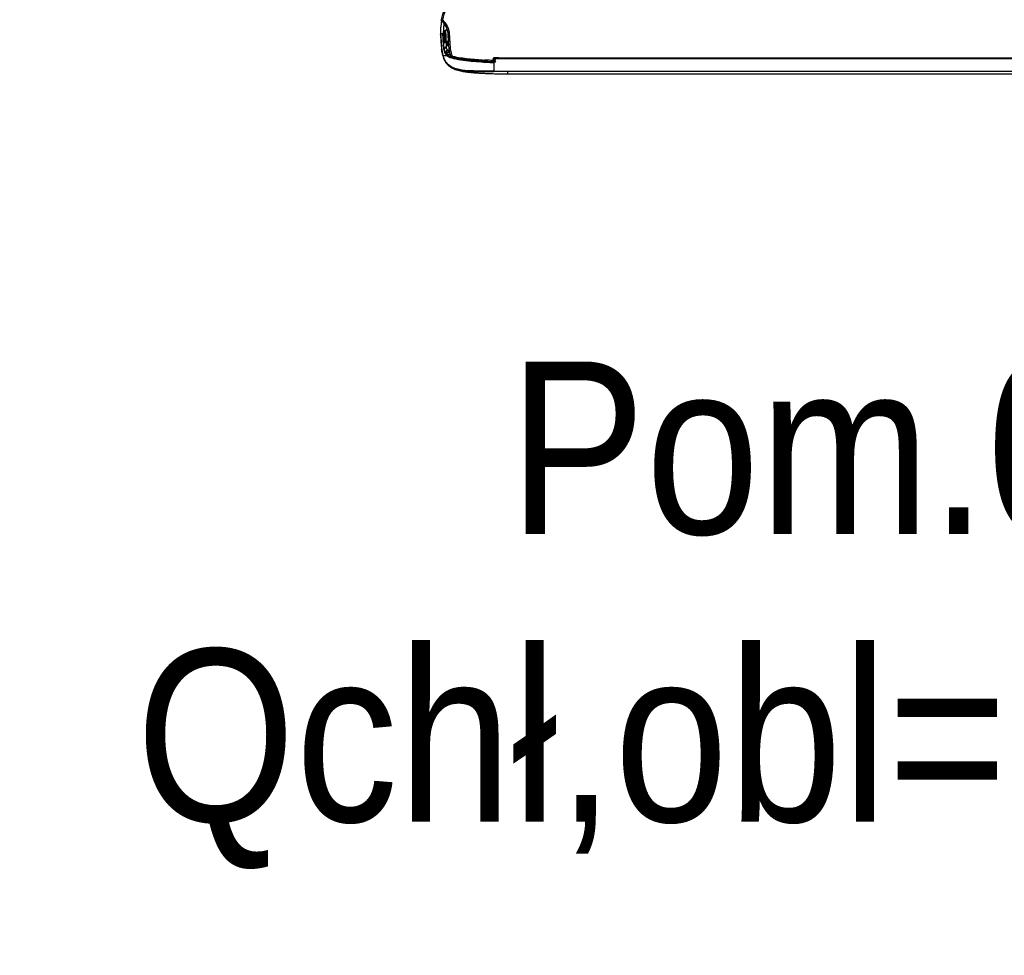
# Model space of a CAD drawing. Header units: millimetres. Extents: x 922208 to 1069538, y -182208 to -99877.
# Tile 84 of 256: x 971465 to 972321, y -161943 to -161129. Entities that reach past the tile are written whole.
import ezdxf

# ---------------------------------------------------------------- set-up
doc = ezdxf.new("R2010")
doc.units = ezdxf.units.MM
doc.header["$MEASUREMENT"] = 0
doc.layers.add('IS_KLIM Opis_Qchł', color=7, linetype='Continuous', lineweight=9)
doc.layers.add('IS_KLIM_urządzenia', color=3, linetype='Continuous')
doc.styles.add('FDBES', font='simplex.shx')

# ---------------------------------------------------------------- blocks, each defined once
blk = doc.blocks.new('G$CFEA986A8')
at = {"layer": 'IS_KLIM_urządzenia', "linetype": 'Continuous'}
for p, q in [((2.71, 28.23), (3.1, 35.54)), ((3.1, 35.54), (3.1, 35.54)), ((3.24, 36.01), (3.24, 36.02)), ((3.24, 36.02), (3.24, 36.01)), ((2.73, 27.62), (4.82, 27.62)), ((2.74, 28.23), (2.74, 28.23)), ((2.74, 27.41), (5, 27.61)), ((5.25, 27.13), (2.77, 26.91)), ((3.03, 28.23), (3.03, 28.23)), ((4.22, 28.23), (4.22, 28.23)), ((4.55, 28.23), (4.55, 28.23)), ((3.18, 21.95), (5.57, 24.34)), ((5.93, 24.34), (3.22, 21.63)), ((5.57, 24.34), (5.44, 24.33)), ((5.57, 24.34), (5.85, 24.61)), ((5.93, 24.34), (5.57, 24.34)), ((6.02, 24.44), (5.93, 24.34)), ((46.34, 14.13), (46.34, 14)), ((50.7, 14.13), (46.34, 14.13)), ((46.52, 13.99), (46.52, 13.96)), ((46.52, 13.96), (921.55, 13.84)), ((46.52, 13.51), (46.52, 13.96)), ((48, 13.51), (46.52, 13.51)), ((46.54, 9.92), (46.54, 2.46)), ((46.64, 11.21), (47.36, 11.21)), ((46.64, 11.21), (46.64, 10.75)), ((47.11, 10.75), (46.64, 10.75)), ((47.59, 12.8), (47.38, 11.3)), ((48.58, 13.7), (919.48, 13.58)), ((919.48, 13.06), (48.58, 13.18)), ((58.73, 0), (909.33, -0.12)), ((58.74, 2.46), (909.33, 2.34)), ((909.33, 1.87), (58.74, 1.98)), ((58.74, 0), (58.74, 1.98))]:
    blk.add_line(p, q, dxfattribs=at)
for points in [[(37.64, 10.75, 0), (37.64, 10.76, 0), (37.64, 10.76, 0), (37.64, 10.77, 0), (37.64, 10.78, 0), (37.64, 10.79, 0), (37.64, 10.8, 0), (37.64, 10.81, 0), (37.64, 10.82, 0), (37.64, 10.83, 0), (37.64, 10.84, 0), (37.64, 10.84, 0), (37.65, 10.85, 0), (37.65, 10.86, 0), (37.65, 10.87, 0), (37.65, 10.88, 0), (37.65, 10.89, 0), (37.65, 10.9, 0), (37.65, 10.91, 0), (37.65, 10.92, 0), (37.65, 10.92, 0), (37.65, 10.93, 0), (37.65, 10.94, 0), (37.65, 10.95, 0), (37.65, 10.96, 0), (37.65, 10.97, 0), (37.65, 10.98, 0), (37.65, 10.99, 0), (37.65, 11, 0), (37.65, 11, 0), (37.65, 11.01, 0), (37.65, 11.02, 0), (37.65, 11.03, 0), (37.65, 11.04, 0), (37.65, 11.05, 0), (37.65, 11.06, 0), (37.65, 11.07, 0), (37.65, 11.08, 0), (37.65, 11.08, 0), (37.65, 11.09, 0), (37.65, 11.1, 0), (37.65, 11.11, 0), (37.65, 11.12, 0), (37.65, 11.13, 0), (37.66, 11.14, 0), (37.66, 11.15, 0), (37.66, 11.16, 0), (37.66, 11.16, 0), (37.66, 11.17, 0), (37.66, 11.18, 0), (37.66, 11.19, 0)], [(37.72, 10.74, 0), (37.72, 10.75, 0), (37.72, 10.76, 0), (37.72, 10.77, 0), (37.72, 10.78, 0), (37.72, 10.79, 0), (37.72, 10.79, 0), (37.72, 10.8, 0), (37.72, 10.81, 0), (37.72, 10.82, 0), (37.72, 10.83, 0), (37.73, 10.84, 0), (37.73, 10.85, 0), (37.73, 10.86, 0), (37.73, 10.87, 0), (37.73, 10.87, 0), (37.73, 10.88, 0), (37.73, 10.89, 0), (37.73, 10.9, 0), (37.73, 10.91, 0), (37.73, 10.92, 0), (37.73, 10.93, 0), (37.73, 10.94, 0), (37.73, 10.95, 0), (37.73, 10.95, 0), (37.73, 10.96, 0), (37.73, 10.97, 0), (37.73, 10.98, 0), (37.73, 10.99, 0), (37.73, 11, 0), (37.73, 11.01, 0), (37.73, 11.02, 0), (37.73, 11.03, 0), (37.73, 11.03, 0), (37.73, 11.04, 0), (37.73, 11.05, 0), (37.73, 11.06, 0), (37.73, 11.07, 0), (37.73, 11.08, 0), (37.73, 11.09, 0), (37.73, 11.1, 0), (37.73, 11.11, 0), (37.73, 11.11, 0), (37.73, 11.12, 0), (37.73, 11.13, 0), (37.74, 11.14, 0), (37.74, 11.15, 0), (37.74, 11.16, 0), (37.74, 11.17, 0), (37.74, 11.18, 0), (37.74, 11.19, 0)]]:
    blk.add_polyline3d(points, dxfattribs=at)
at = {"layer": 'IS_KLIM_urządzenia', "linetype": 'Continuous', "extrusion": (0, 0, -1)}
for centre, radius, start, end in [((-1.84, 46.94), 1, 314.78259, 11.72192), ((-0.53, 34.35), 0.5, 357.20676, 90), ((-1.83, 34.35), 0.5, 90, 177.18104), ((-46.64, 11.25), 0.5, 270, 357), ((-46.39, 11.44), 1, 188, 264.28559), ((-46.39, 11.42), 1.5, 188, 264.28559)]:
    blk.add_arc(centre, radius, start, end, dxfattribs=at)
at = {"layer": 'IS_KLIM_urządzenia', "linetype": 'Continuous', "extrusion": (-1.54693e-05, -6.12303e-17, -1)}
blk.add_arc((-3.24, 28.23, -0.01), 0.498, 270, 359.49826, dxfattribs=at)
at = {"layer": 'IS_KLIM_urządzenia', "linetype": 'Continuous'}
for centre, start, end in [((2.5, 23.81), 5.14279, 5.69723), ((45.54, 11.27), 267.73602, 0), ((48.11, 12.87), 160.33272, 163.92798)]:
    blk.add_arc(centre, 0.5, start, end, dxfattribs=at)
for centre, major_axis, ratio, start_param, end_param in [((1.84, 46.94), (0.979, -0.203), 0.056856, 3.141593, 4.651384), ((1.84, 46.94), (0.704, 0.71), 0.020204, 1.651706, 3.141593), ((7.71, 34.94), (-0.999, -0.049), 0.051256, 0, 1.514472), ((7.71, 34.9), (-0.999, -0.047), 0.051373, 0, 1.514578), ((3.38, 28.23), (0, -0.498), 0.705765, 4.721116, 6.283185), ((3.96, 27.4), (0.499, -0.033), 0.703948, 0.778487, 1.449237), ((6.36, 25.91), (0.25, 0.009), 0.004928, 6.283059, 7.845078), ((1.28, 22.79), (0.498, 0.048), 0.655613, 3.140676, 4.596546), ((2.49, 23.87), (-0.498, -0.042), 0.40242, 3.141593, 4.712356), ((2.5, 23.81), (-0.498, -0.05), 0.399009, 3.140125, 4.706849), ((2.5, 23.81), (-0.498, -0.045), 0.399039, 3.141593, 4.710711), ((5.72, 17.3), (0, 0.2), 0.576627, 4.721116, 6.283185), ((5.85, 24.61), (-0.177, 0.177), 0.009872, 3.141593, 4.709921), ((6.84, 20.48), (0.38, 0.325), 0.906204, 2.398026, 3.130887), ((7.44, 20.5), (-0.376, 0.33), 0.885836, 0.804441, 2.115185), ((7.76, 20.85), (-0.367, 0.34), 0.8822, 0.840111, 2.138766), ((8.04, 20.89), (0.282, 0.413), 0.898755, 2.160862, 3.167773), ((2.45, 15.93), (0.482, 0.133), 0.040619, 3.141593, 4.662666), ((5.63, 15.93), (-0.326, -0.379), 0.006066, 1.506881, 3.141593), ((6.49, 16.72), (0.192, 0.056), 0.184381, 5.301873, 6.283185), ((8.07, 15.3), (0, 0.2), 0.433029, 4.721116, 6.283185), ((8.86, 15.62), (0.19, -0.061), 0.210046, 2.527177, 3.153928), ((8.96, 15.32), (-0.191, 0.059), 0.212832, 4.135574, 5.657225), ((8.8, 14.85), (0.18, 0.087), 0.196125, 5.117147, 6.283185), ((9.97, 16.14), (-0.925, -0.381), 0.043497, 0, 1.508611), ((10.63, 15.55), (-0.263, -0.965), 0.021464, 4.784953, 6.283185), ((11.38, 13.51), (-0.117, -0.486), 0.019962, 3.141593, 4.771045), ((39.42, 10.08), (0.996, -0.087), 0.841749, 1.62689, 2.181571), ((45.52, 13.53), (0.02, 0.5), 1, 3.141593, 4.708057), ((45.52, 13.53), (-0.02, -0.5), 0.999999, 0, 1.547993), ((45.57, 13.52), (-0.02, -0.5), 0.955746, 0, 1.547846), ((45.54, 11.73), (0.5, 0), 0.093428, 4.788501, 6.283185), ((46.52, 13.46), (0.5, -0.017), 0.998628, 1.605655, 3.113607), ((46.52, 13.46), (-0.5, 0.017), 0.093825, 4.715665, 5.983293), ((46.57, 12.58), (0.499, 0.026), 0.09496, 3.141593, 4.707412), ((46.64, 11.25), (0.499, 0.026), 0.096366, 3.141593, 4.707339), ((46.39, 9.94), (0, -0.5), 0.000142, 3.141593, 4.764749), ((46.54, 9.95), (0.05, -0.498), 0.005219, 3.141593, 4.764488), ((47.87, 11.23), (0.495, -0.07), 0.051828, 3.141593, 4.719673), ((48.08, 12.73), (0.495, -0.07), 0.051828, 3.141593, 4.719673), ((48.11, 12.87), (0.48, -0.138), 0.050296, 3.141584, 4.726878), ((7.1, 7.87), (0.331, 0.375), 0.006851, 3.141593, 4.648558), ((46.54, 2.49), (0, 0.5), 0.000013, 3.173368, 4.660029)]:
    blk.add_ellipse(centre, major_axis=major_axis, ratio=ratio, start_param=start_param, end_param=end_param, dxfattribs=at)
at = {"layer": 'IS_KLIM_urządzenia', "linetype": 'Continuous', "extrusion": (0, 0, -1)}
for centre, major_axis, ratio, start_param, end_param in [((3.24, 28.23), (0.352, -0.352), 0.999998, 0.785397, 2.347467), ((-21.42, 382.85), (-1476.17, -4886.86), 0.031997, 4.778832, 4.778918), ((7.64, 474.84), (-1862.82, -6167.7), 0.025163, 4.780022, 4.78009), ((5.18, 514.21), (-1939.65, -6425.41), 0.026246, 4.782823, 4.782889), ((48.58, 12.65), (-0.13, -1.08), 0.917565, 1.59215, 1.795783)]:
    blk.add_ellipse(centre, major_axis=major_axis, ratio=ratio, start_param=start_param, end_param=end_param, dxfattribs=at)
at = {"layer": 'IS_KLIM_urządzenia', "linetype": 'Continuous'}
for points, knots in [([(0.86, 47.14), (2.21, 53.63), (5.22, 59.45), (9.22, 66.61), (10.01, 68.05), (11.28, 71.07), (11.73, 72.68), (12.3, 75.96), (12.44, 77.6), (12.52, 80.9), (12.49, 82.59), (12.38, 84.21)], [0, 0, 0, 0, 0.5, 0.5, 0.625, 0.625, 0.75, 0.75, 0.875, 0.875, 1, 1, 1, 1]), ([(13.31, 84.26), (13.43, 82.58), (13.45, 80.92), (13.38, 77.59), (13.25, 75.94), (12.69, 72.64), (12.26, 71.01), (11.03, 67.94), (10.25, 66.49), (7.83, 62.15), (6.23, 59.26), (3.53, 53.27), (2.44, 50.17), (1.77, 46.9)], [0, 0, 0, 0, 0.125, 0.125, 0.25, 0.25, 0.375, 0.375, 0.5, 0.5, 0.75, 0.75, 1, 1, 1, 1]), ([(0.79, 46.38), (0.81, 46.35), (0.83, 46.15), (0.82, 45.56), (0.75, 44.68), (0.59, 43.52), (0.41, 42.19), (0.23, 40.79), (0.06, 38.91), (-0.02, 36.7), (0.03, 34.49), (0.09, 33.16), (0.12, 32.58)], [0, 0, 0, 0, 0.12885, 0.245282, 0.335122, 0.40726, 0.471799, 0.536509, 0.604482, 0.745543, 0.884733, 1, 1, 1, 1]), ([(6.71, 34.89), (6.66, 35.97), (6.51, 37.05), (5.93, 39.13), (5.52, 40.14), (4.02, 42.98), (2.67, 44.7), (1.13, 46.23)], [0, 0, 0, 0, 0.25, 0.25, 0.5, 0.5, 1, 1, 1, 1]), ([(1.77, 46.9), (3.4, 45.28), (4.82, 43.46), (6.4, 40.45), (6.84, 39.38), (7.45, 37.17), (7.6, 36.03), (7.65, 34.88)], [0, 0, 0, 0, 0.5, 0.5, 0.75, 0.75, 1, 1, 1, 1]), ([(3.15, 43.79), (3.12, 43.57), (3.04, 42.96), (2.88, 41.81), (2.7, 40.4), (2.54, 38.56), (2.49, 36.85), (2.5, 35.65), (2.51, 35.23)], [0, 0, 0, 0, 0.089993, 0.237107, 0.37975, 0.527052, 0.833503, 1, 1, 1, 1]), ([(3.13, 43.63), (3.06, 43.24), (2.83, 41.75), (2.67, 40.26), (2.59, 39.15)], [0, 0, 0, 0, 0.261547, 1, 1, 1, 1]), ([(0.03, 34.32), (0.03, 34.32), (0.05, 33.82), (0.16, 31.93), (0.24, 30.52), (0.46, 27.06), (0.57, 24.97), (1, 20.5), (1.33, 18.12), (1.97, 15.8)], [0, 0, 0, 0, 0.25, 0.25, 0.5, 0.5, 0.75, 0.75, 1, 1, 1, 1]), ([(2.43, 15.91), (1.79, 18.29), (1.47, 20.73), (1.05, 25.3), (0.94, 27.43), (0.73, 30.97), (0.65, 32.4), (0.55, 34.34), (0.52, 34.85), (0.53, 34.85)], [0, 0, 0, 0, 0.25, 0.25, 0.5, 0.5, 0.75, 0.75, 1, 1, 1, 1]), ([(3.08, 35.41), (2.6, 35.32), (2.12, 35.16), (1.64, 34.89), (1.62, 34.88), (1.59, 34.86)], [0, 0, 0, 0, 0.948448, 0.948448, 1, 1, 1, 1]), ([(1.83, 34.85), (1.83, 34.85), (1.87, 33.81), (2.08, 30.02), (2.21, 27.26), (2.47, 24.07)], [0, 0, 0, 0, 0.5, 0.5, 1, 1, 1, 1]), ([(2.99, 23.91), (2.73, 26.99), (2.59, 29.69), (2.38, 33.37), (2.33, 34.37), (2.33, 34.37)], [0, 0, 0, 0, 0.500106, 0.500106, 1, 1, 1, 1]), ([(2.71, 28.23), (2.79, 29.71), (2.87, 31.19), (2.97, 33.03), (2.98, 33.41), (3.02, 34.12), (3.04, 34.46), (3.08, 35.26), (3.1, 35.51), (3.1, 35.54)], [0, 0, 0, 0, 0.5, 0.5, 0.625, 0.625, 0.75, 0.75, 1, 1, 1, 1]), ([(3.01, 37.92), (3, 37.79), (2.99, 37.66), (2.97, 37.49), (2.97, 37.46), (2.96, 37.42)], [0, 0, 0, 0, 0.794972, 0.794972, 1, 1, 1, 1]), ([(3.24, 36.01), (3.24, 35.99), (3.25, 35.75), (3.24, 34.97), (3.24, 34.63), (3.22, 33.9), (3.2, 33.49), (3.13, 31.47), (3.07, 29.85), (3.01, 28.23)], [0, 0, 0, 0, 0.25, 0.25, 0.375, 0.375, 0.5, 0.5, 1, 1, 1, 1]), ([(3.25, 36.01), (3.24, 36), (3.2, 35.94), (3.15, 35.84), (3.12, 35.72), (3.11, 35.65), (3.1, 35.62), (3.1, 35.62), (3.1, 35.62), (3.1, 35.62), (3.1, 35.61), (3.18, 36.23), (3.09, 35.5), (3.1, 35.58), (3.1, 35.58)], [0, 0, 0, 0, 0.004098, 0.020773, 0.033488, 0.040418, 0.042471, 0.042689, 0.042703, 0.042705, 0.042705, 0.045311, 0.81751, 1, 1, 1, 1]), ([(3.1, 35.54), (3.1, 35.58), (3.1, 35.55), (3.1, 35.54), (3.1, 35.54), (3.1, 35.54)], [0, 0, 0, 0, 0.5, 0.5, 1, 1, 1, 1]), ([(3.1, 35.54), (3.1, 35.54), (3.1, 35.54), (3.1, 35.54), (3.1, 35.54), (3.1, 35.54)], [0, 0, 0, 0, 0.501823, 0.501823, 1, 1, 1, 1]), ([(3.1, 35.54), (3.1, 35.54), (3.1, 35.54), (3.1, 35.54), (3.1, 35.54), (3.1, 35.54)], [0, 0, 0, 0, 0.497529, 0.497529, 1, 1, 1, 1]), ([(3.24, 36.01), (3.49, 36.42), (3.74, 36.82), (4.08, 37.39), (4.18, 37.55), (4.28, 37.72)], [0, 0, 0, 0, 0.711043, 0.711043, 1, 1, 1, 1]), ([(3.24, 36.01), (3.5, 36.43), (3.75, 36.85), (4.1, 37.41), (4.19, 37.57), (4.28, 37.72)], [0, 0, 0, 0, 0.731926, 0.731926, 1, 1, 1, 1]), ([(4.29, 37.71), (3.97, 37.19), (3.65, 36.67), (3.3, 36.1), (3.27, 36.06), (3.24, 36.01)], [0, 0, 0, 0, 0.917621, 0.917621, 1, 1, 1, 1]), ([(3.24, 36.01), (3.24, 36.01), (3.24, 36.01), (3.24, 36.01), (3.24, 36.01), (3.24, 36.01)], [0, 0, 0, 0, 0.266653, 0.266653, 1, 1, 1, 1]), ([(3.24, 36.01), (3.24, 36.01), (3.24, 36.01), (3.24, 36.01), (3.24, 36.01), (3.24, 36.01), (3.24, 36.01), (3.24, 36.01)], [0, 0, 0, 0, 0.156997, 0.156997, 0.784985, 0.784985, 1, 1, 1, 1]), ([(4.2, 28.23), (4.2, 29.24), (4.2, 30.24), (4.21, 32.24), (4.2, 33.27), (4.22, 35.2), (4.25, 36.11), (4.29, 37.36), (4.3, 37.7), (4.29, 37.71)], [0, 0, 0, 0, 0.25, 0.25, 0.5, 0.5, 0.75, 0.75, 1, 1, 1, 1]), ([(4.28, 37.72), (4.28, 37.72), (4.28, 37.72), (4.28, 37.72), (4.28, 37.72), (4.28, 37.72)], [0, 0, 0, 0, 0.500001, 0.500001, 1, 1, 1, 1]), ([(4.45, 37.88), (4.45, 37.88), (4.43, 37.87), (4.42, 37.86), (4.4, 37.84), (4.37, 37.82), (4.35, 37.8), (4.32, 37.76), (4.29, 37.72), (4.29, 37.72)], [0, 0, 0, 0, 0.029241, 0.088276, 0.151647, 0.25725, 0.525964, 0.992323, 1, 1, 1, 1]), ([(4.44, 37.88), (4.44, 37.88), (4.44, 37.88), (4.44, 37.88), (4.44, 37.88), (4.44, 37.88)], [0, 0, 0, 0, 0.593674, 0.593674, 1, 1, 1, 1]), ([(4.44, 37.87), (4.45, 37.85), (4.46, 37.53), (4.52, 36.29), (4.55, 35.36), (4.57, 33.39), (4.56, 32.34), (4.56, 30.29), (4.55, 29.26), (4.55, 28.23)], [0, 0, 0, 0, 0.25, 0.25, 0.5, 0.5, 0.75, 0.75, 1, 1, 1, 1]), ([(6.71, 34.85), (6.71, 34.85), (6.71, 34.85), (6.71, 34.86), (6.71, 34.88), (6.71, 34.89)], [0, 0, 0, 0, 0.001471, 0.001471, 1, 1, 1, 1]), ([(9.05, 15.75), (8.42, 17.27), (8.08, 18.84), (7.57, 22), (7.42, 23.6), (7.06, 28.42), (6.86, 31.65), (6.71, 34.85)], [0, 0, 0, 0, 0.25, 0.25, 0.5, 0.5, 1, 1, 1, 1]), ([(7.11, 34.81), (7.11, 34.78), (7.11, 34.74), (7.11, 33.65), (7.11, 32.55), (7.11, 30.39), (7.11, 29.31), (7.11, 28.23)], [0, 0, 0, 0, 0.017199, 0.017199, 0.508599, 0.508599, 1, 1, 1, 1]), ([(7.65, 34.88), (7.65, 34.88), (7.65, 34.88), (7.65, 34.87), (7.66, 34.86), (7.66, 34.84)], [0, 0, 0, 0, 0.001414, 0.001414, 1, 1, 1, 1]), ([(7.66, 34.84), (7.81, 31.68), (8, 28.52), (8.36, 23.79), (8.5, 22.21), (8.99, 19.1), (9.32, 17.56), (9.93, 16.07)], [0, 0, 0, 0, 0.5, 0.5, 0.75, 0.75, 1, 1, 1, 1]), ([(0.12, 32.67), (0.12, 32.66), (0.12, 32.66), (0.12, 32.65), (0.12, 32.65), (0.12, 32.64), (0.12, 32.64), (0.12, 32.64)], [0, 0, 0, 0, 0.491862, 0.491862, 0.745898, 0.745898, 1, 1, 1, 1]), ([(2.71, 28.23), (2.71, 28.23), (2.73, 28.23), (2.81, 28.23), (2.86, 28.23), (2.96, 28.23), (2.98, 28.23), (3.01, 28.23)], [0, 0, 0, 0, 0.429968, 0.429968, 0.860069, 0.860069, 1, 1, 1, 1]), ([(2.74, 28.23), (2.74, 28.23), (2.75, 28.23), (2.8, 28.23), (2.84, 28.23), (2.94, 28.23), (2.98, 28.23), (3.03, 28.23)], [0, 0, 0, 0, 0.311909, 0.311909, 0.74389, 0.74389, 1, 1, 1, 1]), ([(3.38, 27.74), (3.34, 27.74), (3.31, 27.74), (3.27, 27.74), (3.25, 27.74), (3.24, 27.74), (3.24, 27.74), (3.24, 27.74)], [0, 0, 0, 0, 0.429844, 0.429844, 0.859217, 0.859217, 1, 1, 1, 1]), ([(4.56, 27.74), (4.44, 27.74), (4.31, 27.74), (4.06, 27.74), (3.93, 27.74), (3.66, 27.74), (3.52, 27.74), (3.38, 27.74)], [0, 0, 0, 0, 0.316882, 0.316882, 0.640659, 0.640659, 1, 1, 1, 1]), ([(4.2, 28.23), (4.24, 28.23), (4.29, 28.23), (4.39, 28.23), (4.44, 28.23), (4.52, 28.23), (4.53, 28.23), (4.55, 28.23)], [0, 0, 0, 0, 0.437327, 0.437327, 0.874715, 0.874715, 1, 1, 1, 1]), ([(4.56, 27.74), (4.51, 27.74), (4.42, 27.76), (4.31, 27.88), (4.24, 28.04), (4.23, 28.17), (4.22, 28.23)], [0, 0, 0, 0, 0.28901, 0.499661, 0.756628, 1, 1, 1, 1]), ([(4.22, 28.23), (4.27, 28.23), (4.37, 28.23), (4.49, 28.23), (4.55, 28.23)], [0, 0, 0, 0, 0.500276, 1, 1, 1, 1]), ([(4.56, 27.74), (4.56, 27.74), (4.56, 27.74), (4.56, 27.75), (4.56, 27.76), (4.56, 27.78), (4.56, 27.8), (4.55, 27.84), (4.55, 27.86), (4.55, 27.9), (4.55, 27.93), (4.55, 27.98), (4.55, 28.01), (4.55, 28.1), (4.55, 28.16), (4.55, 28.23)], [0, 0, 0, 0, 0.125, 0.125, 0.25, 0.25, 0.375, 0.375, 0.5, 0.5, 0.625, 0.625, 0.75, 0.75, 1, 1, 1, 1]), ([(4.55, 28.23), (4.95, 28.23), (5.36, 28.23), (5.99, 28.23), (6.21, 28.23), (6.62, 28.23), (6.8, 28.23), (7.03, 28.23), (7.07, 28.23), (7.11, 28.23)], [0, 0, 0, 0, 0.474817, 0.474817, 0.737386, 0.737386, 0.953021, 0.953021, 1, 1, 1, 1]), ([(7.11, 28.23), (6.67, 28.23), (6.22, 28.23), (5.37, 28.23), (4.96, 28.23), (4.55, 28.23)], [0, 0, 0, 0, 0.51841, 0.51841, 1, 1, 1, 1]), ([(7.11, 27.74), (7.03, 27.74), (6.94, 27.74), (6.49, 27.74), (6.13, 27.74), (5.36, 27.74), (4.96, 27.74), (4.56, 27.74)], [0, 0, 0, 0, 0.097737, 0.097737, 0.528149, 0.528149, 1, 1, 1, 1]), ([(5, 27.61), (5.04, 27.61), (5.07, 27.6), (5.13, 27.56), (5.16, 27.53), (5.21, 27.45), (5.22, 27.41), (5.24, 27.31), (5.25, 27.26), (5.25, 27.18), (5.25, 27.15), (5.25, 27.13)], [0, 0, 0, 0, 0.247479, 0.247479, 0.496795, 0.496795, 0.717384, 0.717384, 0.907765, 0.907765, 1, 1, 1, 1]), ([(5.22, 24.33), (5.23, 24.5), (5.24, 24.66), (5.29, 25.49), (5.34, 26.16), (5.4, 27.13), (5.42, 27.43), (5.44, 27.74)], [0, 0, 0, 0, 0.146562, 0.146562, 0.73281, 0.73281, 1, 1, 1, 1]), ([(5.66, 27.74), (5.61, 26.91), (5.55, 26.08), (5.48, 24.95), (5.46, 24.64), (5.44, 24.33)], [0, 0, 0, 0, 0.72849, 0.72849, 1, 1, 1, 1]), ([(5.85, 24.61), (5.99, 24.75), (6.1, 24.92), (6.27, 25.27), (6.33, 25.46), (6.36, 25.74), (6.36, 25.83), (6.36, 25.91)], [0, 0, 0, 0, 0.410681, 0.410681, 0.822529, 0.822529, 1, 1, 1, 1]), ([(6.61, 25.92), (6.61, 25.82), (6.61, 25.72), (6.57, 25.4), (6.51, 25.18), (6.33, 24.81), (6.22, 24.65), (6.07, 24.48), (6.05, 24.46), (6.02, 24.44)], [0, 0, 0, 0, 0.177731, 0.177731, 0.59018, 0.59018, 0.940555, 0.940555, 1, 1, 1, 1]), ([(6.36, 25.91), (6.35, 26.08), (6.35, 26.24), (6.33, 26.85), (6.31, 27.29), (6.3, 27.74)], [0, 0, 0, 0, 0.274035, 0.274035, 1, 1, 1, 1]), ([(6.54, 27.74), (6.55, 27.64), (6.55, 27.54), (6.57, 26.93), (6.59, 26.42), (6.61, 25.92)], [0, 0, 0, 0, 0.164291, 0.164291, 1, 1, 1, 1]), ([(0.78, 22.75), (0.79, 22.7), (0.79, 22.67), (0.8, 22.61), (0.8, 22.59), (0.8, 22.57), (0.8, 22.57), (0.8, 22.59), (0.8, 22.6), (0.8, 22.61)], [0, 0, 0, 0, 0.272721, 0.272721, 0.545029, 0.545029, 0.816327, 0.816327, 1, 1, 1, 1]), ([(0.8, 22.62), (0.8, 22.61), (0.8, 22.58), (0.8, 22.58), (0.8, 22.57), (0.8, 22.56), (0.8, 22.55), (0.81, 22.53), (0.82, 22.47), (0.86, 22.37), (0.95, 22.25), (1.09, 22.16), (1.21, 22.12), (1.28, 22.13), (1.28, 22.13)], [0, 0, 0, 0, 0.067693, 0.176783, 0.191923, 0.20101, 0.210642, 0.23464, 0.289457, 0.395964, 0.591763, 0.776207, 0.974695, 1, 1, 1, 1]), ([(2.48, 24.01), (2.6, 22.61), (2.81, 21.15), (3.72, 18.3), (4.46, 16.92), (5.61, 15.91)], [0, 0, 0, 0, 0.5, 0.5, 1, 1, 1, 1]), ([(2.99, 23.85), (3, 23.81), (3, 23.77), (3.01, 23.64), (3.02, 23.54), (3.05, 23.29), (3.07, 23.13), (3.12, 22.73), (3.15, 22.48), (3.24, 21.89), (3.31, 21.55), (3.54, 20.47), (3.75, 19.74), (4.26, 18.52), (4.52, 18.02), (4.84, 17.55)], [0, 0, 0, 0, 0.01825, 0.01825, 0.060304, 0.060304, 0.132525, 0.132525, 0.246095, 0.246095, 0.402611, 0.402611, 0.74532, 0.74532, 1, 1, 1, 1]), ([(5.96, 16.31), (4.87, 17.25), (4.17, 18.54), (3.31, 21.19), (3.11, 22.55), (2.99, 23.85)], [0, 0, 0, 0, 0.5, 0.5, 1, 1, 1, 1]), ([(7.95, 19), (7.84, 19), (7.73, 19), (7.18, 19), (6.75, 19), (6.13, 19), (5.95, 19), (5.2, 19), (4.63, 19), (4.07, 19)], [0, 0, 0, 0, 0.084494, 0.084494, 0.422472, 0.422472, 0.560579, 0.560579, 1, 1, 1, 1]), ([(4.15, 18.8), (4.53, 18.8), (4.9, 18.8), (5.72, 18.8), (6.16, 18.8), (6.86, 18.8), (7.12, 18.8), (7.57, 18.8), (7.77, 18.8), (7.97, 18.8)], [0, 0, 0, 0, 0.296997, 0.296997, 0.640532, 0.640532, 0.845161, 0.845161, 1, 1, 1, 1]), ([(5.76, 21.33), (5.6, 21.04), (5.45, 20.74), (5.04, 19.97), (4.79, 19.48), (4.54, 19)], [0, 0, 0, 0, 0.379029, 0.379029, 1, 1, 1, 1]), ([(5.72, 17.5), (5.61, 17.5), (5.5, 17.5), (5.23, 17.5), (5.05, 17.5), (4.88, 17.5)], [0, 0, 0, 0, 0.390013, 0.390013, 1, 1, 1, 1]), ([(5.03, 17.3), (5.22, 17.3), (5.41, 17.3), (5.68, 17.3), (5.76, 17.3), (5.84, 17.3)], [0, 0, 0, 0, 0.696556, 0.696556, 1, 1, 1, 1]), ([(5.22, 24.33), (5.2, 24.33), (5.19, 24.33), (5.14, 24.33), (5.1, 24.33), (5.07, 24.33)], [0, 0, 0, 0, 0.325415, 0.325415, 1, 1, 1, 1]), ([(5.3, 22.33), (5.24, 22.47), (5.2, 22.67), (5.14, 23.06), (5.12, 23.23), (5.11, 23.41)], [0, 0, 0, 0, 0.624288, 0.624288, 1, 1, 1, 1]), ([(5.44, 24.33), (5.41, 24.33), (5.38, 24.33), (5.33, 24.33), (5.3, 24.33), (5.26, 24.33), (5.24, 24.33), (5.22, 24.33), (5.22, 24.33), (5.22, 24.33)], [0, 0, 0, 0, 0.315815, 0.315815, 0.631664, 0.631664, 0.946964, 0.946964, 1, 1, 1, 1]), ([(6.68, 16.78), (6.65, 16.88), (6.61, 16.98), (6.49, 17.14), (6.42, 17.22), (6.27, 17.35), (6.17, 17.4), (5.96, 17.48), (5.84, 17.5), (5.72, 17.5)], [0, 0, 0, 0, 0.230955, 0.230955, 0.455697, 0.455697, 0.706422, 0.706422, 1, 1, 1, 1]), ([(5.84, 17.3), (5.93, 17.3), (6.03, 17.28), (6.2, 17.22), (6.27, 17.18), (6.4, 17.08), (6.45, 17.02), (6.54, 16.88), (6.58, 16.81), (6.61, 16.72)], [0, 0, 0, 0, 0.299295, 0.299295, 0.552236, 0.552236, 0.775182, 0.775182, 1, 1, 1, 1]), ([(6.97, 20.49), (6.88, 20.38), (6.78, 20.33), (6.57, 20.3), (6.46, 20.36), (6.36, 20.47)], [0, 0, 0, 0, 0.456839, 0.456839, 1, 1, 1, 1]), ([(7.97, 18.8), (7.8, 18.37), (7.62, 17.93), (7.27, 17.03), (7.09, 16.55), (6.91, 16.08)], [0, 0, 0, 0, 0.478968, 0.478968, 1, 1, 1, 1]), ([(7.06, 19.82), (7.08, 19.82), (7.09, 19.82), (7.2, 19.84), (7.3, 19.92), (7.39, 20.05)], [0, 0, 0, 0, 0.174867, 0.174867, 1, 1, 1, 1]), ([(7.29, 20.84), (7.3, 20.84), (7.3, 20.85), (7.35, 20.89), (7.4, 20.91), (7.49, 20.91), (7.53, 20.9), (7.57, 20.87)], [0, 0, 0, 0, 0.062565, 0.062565, 0.548357, 0.548357, 1, 1, 1, 1]), ([(7.91, 20), (7.87, 20.01), (7.82, 20.01), (7.65, 20.02), (7.52, 20.03), (7.39, 20.05)], [0, 0, 0, 0, 0.263267, 0.263267, 1, 1, 1, 1]), ([(1.97, 15.8), (2.4, 14.23), (2.97, 12.73), (4.54, 9.9), (5.54, 8.58), (6.77, 7.49)], [0, 0, 0, 0, 0.5, 0.5, 1, 1, 1, 1]), ([(7.08, 7.84), (5.89, 8.89), (4.93, 10.17), (3.41, 12.92), (2.85, 14.38), (2.43, 15.91)], [0, 0, 0, 0, 0.5, 0.5, 1, 1, 1, 1]), ([(2.43, 15.91), (3.38, 15.91), (4.33, 15.91), (5.39, 15.91), (5.5, 15.91), (5.61, 15.91)], [0, 0, 0, 0, 0.894615, 0.894615, 1, 1, 1, 1]), ([(8.07, 15.5), (7.95, 15.5), (7.83, 15.5), (7.52, 15.5), (7.32, 15.5), (7.13, 15.5)], [0, 0, 0, 0, 0.379834, 0.379834, 1, 1, 1, 1]), ([(8.98, 14.93), (8.93, 15.03), (8.86, 15.13), (8.71, 15.28), (8.62, 15.34), (8.42, 15.44), (8.31, 15.48), (8.16, 15.5), (8.12, 15.5), (8.07, 15.5)], [0, 0, 0, 0, 0.291856, 0.291856, 0.579131, 0.579131, 0.886367, 0.886367, 1, 1, 1, 1]), ([(8.16, 15.3), (8.19, 15.3), (8.23, 15.3), (8.35, 15.28), (8.44, 15.26), (8.6, 15.18), (8.67, 15.13), (8.79, 15), (8.84, 14.93), (8.88, 14.85)], [0, 0, 0, 0, 0.114875, 0.114875, 0.424433, 0.424433, 0.71152, 0.71152, 1, 1, 1, 1]), ([(8.98, 14.93), (9.03, 14.82), (9.09, 14.7), (9.17, 14.55), (9.19, 14.51), (9.21, 14.48)], [0, 0, 0, 0, 0.758703, 0.758703, 1, 1, 1, 1]), ([(10.37, 14.59), (10.22, 14.63), (10.07, 14.69), (9.73, 14.88), (9.55, 15.02), (9.25, 15.35), (9.13, 15.55), (9.05, 15.75)], [0, 0, 0, 0, 0.262451, 0.262451, 0.631307, 0.631307, 1, 1, 1, 1]), ([(9.93, 16.07), (9.97, 15.97), (10.03, 15.87), (10.18, 15.7), (10.27, 15.63), (10.44, 15.54), (10.52, 15.51), (10.59, 15.49)], [0, 0, 0, 0, 0.368676, 0.368676, 0.737518, 0.737518, 1, 1, 1, 1]), ([(38.2, 11.15), (33.53, 11.44), (28.86, 11.8), (21.88, 12.56), (19.56, 12.85), (14.94, 13.56), (12.64, 13.97), (10.37, 14.59)], [0, 0, 0, 0, 0.5, 0.5, 0.75, 0.75, 1, 1, 1, 1]), ([(10.59, 15.49), (12.85, 14.87), (15.14, 14.47), (19.73, 13.76), (22.04, 13.48), (28.97, 12.72), (33.62, 12.36), (38.26, 12.08)], [0, 0, 0, 0, 0.25, 0.25, 0.5, 0.5, 1, 1, 1, 1]), ([(11.36, 13.48), (14.22, 12.79), (17.12, 12.35), (22.95, 11.58), (25.87, 11.28), (31.72, 10.75), (34.65, 10.54), (39.05, 10.26), (40.52, 10.18), (43.45, 10.02), (44.92, 9.92), (46.39, 9.92)], [0, 0, 0, 0, 0.25, 0.25, 0.5, 0.5, 0.75, 0.75, 0.875, 0.875, 1, 1, 1, 1]), ([(46.39, 10.44), (44.92, 10.44), (43.46, 10.55), (40.54, 10.7), (39.08, 10.78), (34.7, 11.06), (31.78, 11.28), (25.95, 11.8), (23.04, 12.1), (17.23, 12.87), (14.34, 13.31), (11.49, 13.99)], [0, 0, 0, 0, 0.125, 0.125, 0.25, 0.25, 0.5, 0.5, 0.75, 0.75, 1, 1, 1, 1]), ([(26.23, 12.1), (26.23, 12.1), (27.71, 11.94), (30.67, 11.69), (31.17, 11.65), (31.69, 11.61)], [0, 0, 0, 0, 0.843393, 0.843393, 1, 1, 1, 1]), ([(38.2, 11.15), (39.21, 11.09), (40.23, 11.03), (42.04, 10.93), (42.83, 10.89), (44.26, 10.83), (44.89, 10.8), (45.52, 10.77)], [0, 0, 0, 0, 0.415101, 0.415101, 0.741354, 0.741354, 1, 1, 1, 1]), ([(45.58, 11.68), (44.96, 11.71), (44.35, 11.74), (42.93, 11.81), (42.13, 11.85), (40.31, 11.96), (39.29, 12.02), (38.27, 12.08)], [0, 0, 0, 0, 0.252696, 0.252696, 0.581919, 0.581919, 1, 1, 1, 1]), ([(39.44, 10.92), (40.46, 10.91), (41.48, 10.89), (42.88, 10.87), (43.26, 10.86), (43.64, 10.86)], [0, 0, 0, 0, 0.726317, 0.726317, 1, 1, 1, 1]), ([(45.24, 10.83), (45.24, 10.82), (45.24, 10.81), (45.25, 10.72), (45.25, 10.63), (45.25, 10.52), (45.25, 10.51), (45.25, 10.5)], [0, 0, 0, 0, 0.096435, 0.096435, 0.929868, 0.929868, 1, 1, 1, 1]), ([(45.52, 10.77), (45.52, 10.77), (45.52, 10.78), (45.53, 10.8), (45.53, 10.84), (45.54, 10.93), (45.55, 10.97), (45.55, 11.08), (45.56, 11.17), (45.57, 11.37), (45.57, 11.47), (45.57, 11.62), (45.58, 11.65), (45.58, 11.68)], [0, 0, 0, 0, 0.104471, 0.104471, 0.333219, 0.333219, 0.476288, 0.476288, 0.705049, 0.705049, 0.934054, 0.934054, 1, 1, 1, 1]), ([(46.04, 12.68), (46.04, 12.69), (46.03, 12.7), (46.01, 12.77), (45.98, 12.81), (45.9, 12.9), (45.86, 12.93), (45.76, 12.99), (45.71, 13.01), (45.63, 13.02), (45.61, 13.02), (45.59, 13.02)], [0, 0, 0, 0, 0.061755, 0.061755, 0.342553, 0.342553, 0.621501, 0.621501, 0.898216, 0.898216, 1, 1, 1, 1]), ([(46.52, 13.99), (46.46, 13.99), (46.41, 13.98), (46.3, 13.94), (46.25, 13.91), (46.16, 13.84), (46.13, 13.8), (46.07, 13.7), (46.04, 13.65), (46.03, 13.56), (46.02, 13.53), (46.02, 13.5)], [0, 0, 0, 0, 0.217569, 0.217569, 0.437754, 0.437754, 0.661951, 0.661951, 0.88823, 0.88823, 1, 1, 1, 1]), ([(46.02, 13.5), (46.02, 13.5), (46.02, 13.5), (46.02, 13.5), (46.02, 13.5), (46.02, 13.49)], [0, 0, 0, 0, 0.709938, 0.709938, 1, 1, 1, 1]), ([(46.04, 13.49), (46.05, 13.49), (46.05, 13.49), (46.07, 13.48), (46.1, 13.48), (46.16, 13.47), (46.19, 13.47), (46.26, 13.46), (46.31, 13.45), (46.41, 13.45), (46.47, 13.45), (46.52, 13.45)], [0, 0, 0, 0, 0.054361, 0.054361, 0.324109, 0.324109, 0.492664, 0.492664, 0.757067, 0.757067, 1, 1, 1, 1]), ([(46.04, 11.27), (46.04, 11.27), (46.04, 11.28), (46.04, 11.29), (46.04, 11.31), (46.04, 11.35), (46.04, 11.37), (46.04, 11.43), (46.04, 11.47), (46.04, 11.57), (46.04, 11.62), (46.04, 11.7), (46.04, 11.71), (46.04, 11.73)], [0, 0, 0, 0, 0.101232, 0.101232, 0.330942, 0.330942, 0.474618, 0.474618, 0.704242, 0.704242, 0.933906, 0.933906, 1, 1, 1, 1]), ([(46.14, 11.23), (46.12, 11.56), (46.1, 11.89), (46.08, 12.33), (46.07, 12.44), (46.07, 12.55)], [0, 0, 0, 0, 0.752617, 0.752617, 1, 1, 1, 1]), ([(46.24, 13.21), (46.29, 13.25), (46.34, 13.29), (46.43, 13.37), (46.47, 13.4), (46.51, 13.44), (46.52, 13.44), (46.52, 13.45)], [0, 0, 0, 0, 0.516625, 0.516625, 0.987493, 0.987493, 1, 1, 1, 1]), ([(46.24, 13.21), (46.27, 13.19), (46.29, 13.17), (46.39, 13.06), (46.45, 12.96), (46.54, 12.75), (46.56, 12.64), (46.57, 12.53)], [0, 0, 0, 0, 0.128768, 0.128768, 0.564386, 0.564386, 1, 1, 1, 1]), ([(46.34, 14), (46.4, 14), (46.46, 14), (46.52, 13.99), (46.52, 13.99), (46.52, 13.99)], [0, 0, 0, 0, 0.980312, 0.980312, 1, 1, 1, 1]), ([(46.39, 10.44), (46.44, 10.44), (46.49, 10.45), (46.66, 10.47), (46.77, 10.51), (46.98, 10.63), (47.07, 10.71), (47.22, 10.88), (47.28, 10.99), (47.32, 11.1)], [0, 0, 0, 0, 0.117134, 0.117134, 0.393716, 0.393716, 0.693983, 0.693983, 1, 1, 1, 1]), ([(46.39, 9.92), (46.44, 9.92), (46.49, 9.92), (46.54, 9.92), (46.54, 9.92), (46.54, 9.92)], [0, 0, 0, 0, 0.999599, 0.999599, 1, 1, 1, 1]), ([(46.57, 12.53), (46.58, 12.2), (46.6, 11.87), (46.62, 11.42), (46.63, 11.32), (46.64, 11.21)], [0, 0, 0, 0, 0.752217, 0.752217, 1, 1, 1, 1]), ([(6.77, 7.49), (9.32, 5.24), (12.68, 4), (19.31, 2.6), (22.71, 2.33), (32.91, 1.87), (39.73, 1.99), (46.54, 1.99)], [0, 0, 0, 0, 0.25, 0.25, 0.5, 0.5, 1, 1, 1, 1]), ([(46.54, 2.46), (39.78, 2.46), (33.03, 2.35), (22.91, 2.79), (19.53, 3.05), (12.95, 4.41), (9.66, 5.57), (7.08, 7.84)], [0, 0, 0, 0, 0.5, 0.5, 0.75, 0.75, 1, 1, 1, 1]), ([(9.37, 5.63), (9.49, 5.56), (10.61, 4.91), (13.28, 3.72), (17.38, 2.59), (21.48, 1.87), (25.45, 1.39), (29.2, 1.06), (32.75, 0.83), (36.39, 0.63), (40.66, 0.43), (45.83, 0.23), (51.96, 0.05), (56.37, 0), (58.74, 0)], [0, 0, 0, 0, 0.008566, 0.076169, 0.171242, 0.259595, 0.342985, 0.421868, 0.488451, 0.555392, 0.638641, 0.74036, 0.860715, 1, 1, 1, 1]), ([(58.74, 1.98), (58.4, 1.98), (58.07, 1.98), (56.4, 1.98), (55.07, 1.99), (51.34, 1.99), (48.94, 1.99), (46.54, 1.99)], [0, 0, 0, 0, 0.081967, 0.081967, 0.409835, 0.409835, 1, 1, 1, 1])]:
    blk.add_open_spline(points, degree=3, knots=knots, dxfattribs=at)
for points, degree in [([(0.77, 46.44), (0.76, 46.55), (0.76, 46.66), (0.78, 46.77)], 3), ([(0.77, 46.67), (0.75, 46.58), (0.77, 46.46)], 2), ([(0.78, 46.71), (0.77, 46.67)], 1), ([(0.77, 46.44), (0.77, 46.45), (0.77, 46.46), (0.77, 46.46)], 3), ([(1.12, 46.25), (0.98, 46.27), (0.82, 46.34), (0.77, 46.44)], 3), ([(1.81, 44.89), (1.84, 45.06), (1.87, 45.24), (1.9, 45.41)], 3), ([(1.83, 34.85), (1.4, 34.85), (0.96, 34.85), (0.53, 34.85)], 3), ([(2.31, 34.46), (2.54, 34.58), (2.78, 34.68), (3.03, 34.75)], 3), ([(2.71, 28.23), (3.1, 35.54)], 1), ([(3.1, 35.54), (2.71, 28.23)], 1), ([(3.1, 35.54), (2.71, 28.23)], 1), ([(2.81, 35.36), (2.86, 35.45), (2.91, 35.54), (2.97, 35.63)], 3), ([(2.99, 35.39), (2.99, 36.07), (2.97, 36.75), (2.96, 37.42)], 3), ([(3.24, 36.01), (3.16, 35.87), (3.11, 35.71), (3.1, 35.54)], 3), ([(3.1, 35.58), (3.1, 35.58)], 1), ([(3.1, 35.54), (3.1, 35.54), (3.1, 35.54), (3.1, 35.54)], 3), ([(3.1, 35.54), (3.1, 35.54), (3.1, 35.54), (3.1, 35.54)], 3), ([(3.24, 36.01), (3.59, 36.58), (3.94, 37.15), (4.28, 37.72)], 3), ([(4.28, 37.71), (3.76, 36.86), (3.24, 36)], 2), ([(4.28, 37.72), (4.28, 37.72), (4.28, 37.72), (4.28, 37.72)], 3), ([(4.29, 37.71), (4.33, 37.78), (4.38, 37.83), (4.44, 37.87)], 3), ([(4.44, 37.88), (4.99, 38.23), (5.55, 38.58), (6.17, 38.76)], 3), ([(4.44, 37.88), (4.99, 38.23), (5.55, 38.58), (6.17, 38.76)], 3), ([(4.44, 37.88), (4.95, 38.2), (5.46, 38.52), (6, 38.7)], 3), ([(4.44, 37.87), (4.94, 38.19), (5.46, 38.51), (6, 38.7)], 3), ([(4.44, 37.88), (4.44, 37.88), (4.44, 37.88), (4.44, 37.88)], 3), ([(4.44, 37.88), (4.44, 37.88), (4.44, 37.88), (4.44, 37.88)], 3), ([(5.12, 38.29), (4.79, 38.1), (4.45, 37.88)], 2), ([(6, 38.7), (5.7, 38.6), (5.4, 38.45), (5.12, 38.29)], 3), ([(6, 38.7), (5.79, 38.63), (5.59, 38.54)], 2), ([(0.12, 32.64), (0.12, 32.62), (0.12, 32.59), (0.12, 32.57)], 3), ([(2.92, 32.14), (2.76, 32.15), (2.6, 32.16), (2.45, 32.17)], 3), ([(2.92, 32.12), (2.76, 32.13), (2.61, 32.14), (2.45, 32.14)], 3), ([(3.24, 27.74), (2.98, 27.74), (2.74, 27.97), (2.74, 28.23)], 3), ([(3.24, 27.74), (2.98, 27.74), (2.74, 27.97), (2.74, 28.23)], 3), ([(3.24, 27.74), (2.98, 27.74), (2.75, 27.97), (2.74, 28.23)], 3), ([(3.01, 28.23), (3.4, 28.23), (3.8, 28.23), (4.2, 28.23)], 3), ([(3.03, 28.23), (3.43, 28.23), (3.82, 28.23), (4.22, 28.23)], 3), ([(3.99, 27.75), (3.99, 27.7), (3.99, 27.66), (4, 27.62)], 3), ([(4.47, 27.59), (4.48, 27.65), (4.48, 27.71), (4.49, 27.76)], 3), ([(4.81, 27.59), (4.82, 27.64), (4.82, 27.69), (4.82, 27.74)], 3), ([(4.95, 27.74), (4.95, 27.69), (4.94, 27.65), (4.94, 27.6)], 3), ([(5.25, 27.13), (5.19, 26.2), (5.13, 25.26), (5.07, 24.33)], 3), ([(6.61, 25.92), (6.61, 25.77), (6.62, 25.61), (6.62, 25.46)], 3), ([(6.62, 25.45), (6.62, 25.61), (6.61, 25.76), (6.61, 25.92)], 3), ([(7.11, 28.23), (7.11, 28.23)], 1), ([(0.78, 22.75), (0.79, 22.65), (0.8, 22.62)], 2), ([(1.29, 18.88), (1.16, 19.65), (1.04, 20.45), (0.94, 21.27)], 3), ([(2.47, 24.07), (2.47, 24.05), (2.48, 24.03), (2.48, 24.01)], 3), ([(2.99, 23.86), (2.99, 23.91)], 1), ([(2.99, 23.88), (2.99, 23.89), (2.99, 23.9), (2.99, 23.91)], 3), ([(3.07, 23), (3.04, 23.3), (3.01, 23.6), (2.99, 23.91)], 3), ([(4.39, 22.8), (4.65, 22.8), (4.92, 22.8), (5.18, 22.8)], 3), ([(5.15, 23), (4.96, 23), (4.77, 23), (4.59, 23)], 3), ([(6.36, 20.47), (5.9, 21.01), (5.56, 21.63), (5.3, 22.33)], 3), ([(6.48, 20.17), (6.66, 19.86), (7.06, 19.84)], 2), ([(6.54, 25.37), (6.57, 25.4), (6.59, 25.42), (6.62, 25.45)], 3), ([(6.62, 25.46), (6.62, 25.46), (6.62, 25.46), (6.62, 25.46)], 3), ([(6.62, 25.45), (6.62, 25.46), (6.62, 25.46), (6.62, 25.46)], 3), ([(7.29, 20.84), (7.18, 20.72), (7.08, 20.61), (6.97, 20.49)], 3), ([(7.06, 19.82), (7.74, 19.77)], 1), ([(7.39, 20.05), (7.49, 20.16), (7.6, 20.28), (7.71, 20.39)], 3), ([(7.71, 20.39), (7.78, 20.39), (7.86, 20.39), (7.93, 20.38)], 3), ([(5.61, 15.91), (7.22, 14.52), (9.31, 13.97), (11.36, 13.48)], 3), ([(11.49, 13.99), (9.53, 14.46), (7.5, 14.98), (5.96, 16.31)], 3), ([(6.61, 16.72), (6.73, 16.31), (6.86, 15.9), (7.01, 15.5)], 3), ([(7.11, 15.5), (6.95, 15.92), (6.81, 16.34), (6.68, 16.78)], 3), ([(7.51, 15.3), (7.73, 15.3), (7.94, 15.3), (8.16, 15.3)], 3), ([(8.59, 15.34), (8.64, 15.45), (8.68, 15.57), (8.71, 15.69)], 3), ([(8.82, 15.39), (8.78, 15.49), (8.74, 15.59), (8.71, 15.69)], 3), ([(8.82, 15.39), (8.8, 15.33), (8.78, 15.28), (8.77, 15.22)], 3), ([(8.92, 15.74), (8.89, 15.63), (8.85, 15.51), (8.82, 15.39)], 3), ([(8.93, 14.96), (8.99, 15.07), (9.04, 15.2), (9.08, 15.32)], 3), ([(9.21, 14.47), (9.13, 14.63), (9.05, 14.78), (8.98, 14.93)], 3), ([(9.08, 15.32), (9.1, 15.4), (9.13, 15.48), (9.15, 15.55)], 3), ([(10.84, 14.47), (10.8, 14.33), (10.76, 14.19), (10.72, 14.05)], 3), ([(12.42, 14.09), (12.38, 13.95), (12.34, 13.81)], 2), ([(12.41, 13.79), (12.43, 13.89), (12.46, 13.98), (12.48, 14.08)], 3), ([(12.7, 14.03), (12.67, 13.94), (12.65, 13.84), (12.63, 13.74)], 3), ([(12.84, 13.7), (12.86, 13.8), (12.89, 13.89), (12.91, 13.99)], 3), ([(16.78, 13.3), (16.75, 13.18), (16.72, 13.05), (16.69, 12.93)], 3), ([(38.2, 11.15), (38.2, 11.15), (38.23, 11.58), (38.26, 12.08)], 3), ([(38.51, 11.12), (38.5, 11.02), (38.49, 10.92), (38.48, 10.82)], 3), ([(39.02, 11.1), (39.26, 11.09), (39.51, 11.07), (39.75, 11.06)], 3), ([(43.76, 10.85), (44.25, 10.85), (44.75, 10.84), (45.24, 10.83)], 3), ([(46.39, 10.83), (46.18, 10.83), (45.97, 10.83), (45.75, 10.83)], 3), ([(46.34, 14.13), (46.34, 14.13), (46.34, 14.13), (46.34, 14.13)], 3), ([(46.49, 10.45), (46.45, 10.45), (46.42, 10.44), (46.39, 10.44)], 3), ([(46.52, 13.51), (46.52, 13.49), (46.52, 13.47), (46.52, 13.45)], 3), ([(6.63, 7.62), (6.47, 7.76), (6.31, 7.91), (6.16, 8.07)], 3), ([(46.54, 2.46), (50.6, 2.46), (54.67, 2.46), (58.74, 2.46)], 3), ([(58.74, 2.46), (58.74, 2.21), (58.74, 1.99), (58.74, 1.98)], 3)]:
    blk.add_open_spline(points, degree=degree, dxfattribs=at)

msp = doc.modelspace()

# ---------------------------------------------------------------- texts
at = {"layer": 'IS_KLIM Opis_Qchł', "ltscale": 0.01, "insert": (972321.29, -161867.77), "char_height": 150, "width": 1562.1285, "attachment_point": 8, "style": 'FDBES', "bg_fill": 3, "box_fill_scale": 1.5, "bg_fill_color": 257, "bg_fill_transparency": 0}
msp.add_mtext('{\\fArial|b0|i0|c238|p34;\\W0.85;\\C222;\\c10748123;Pom.0.14a\\PQchł,obl=3,168 kW}', dxfattribs=at)

# ---------------------------------------------------------------- next in the draw order: block references
at = {"layer": 'IS_KLIM_urządzenia'}
msp.add_blockref('G$CFEA986A8', (971831.03, -161176.45), dxfattribs=at)

doc.saveas('drawing.dxf')
